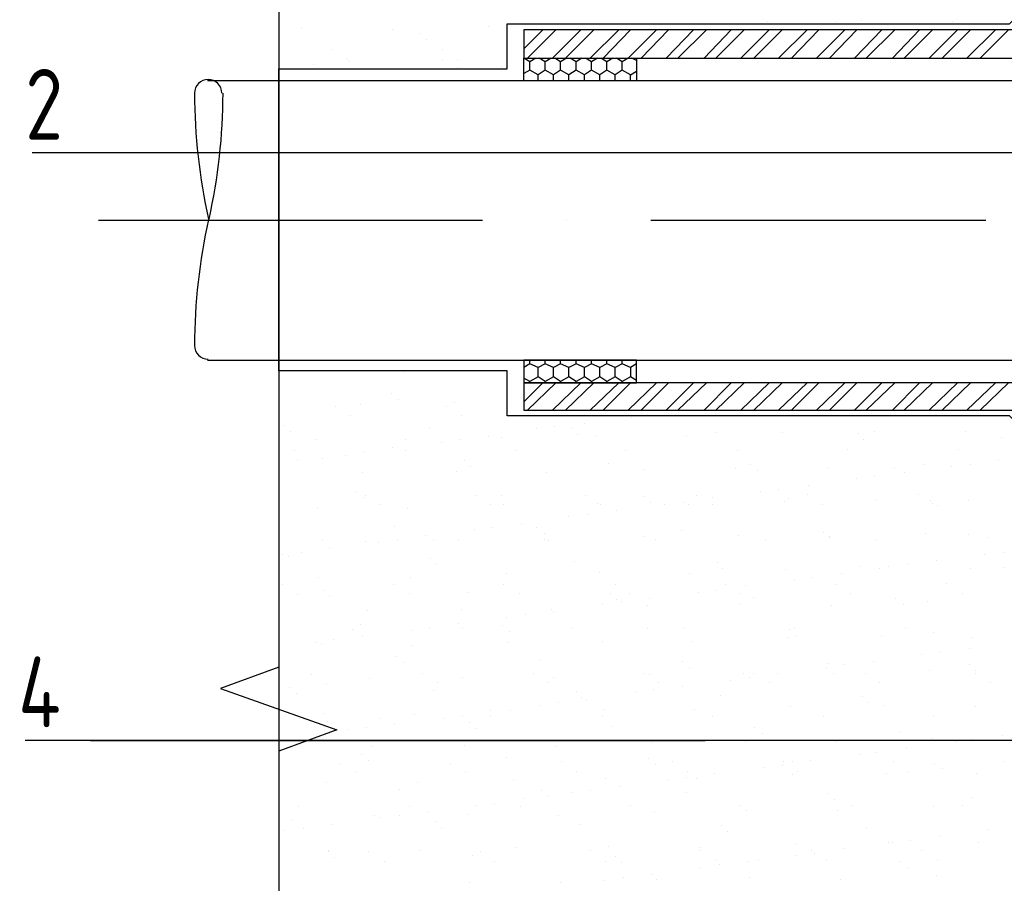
# Model space of a CAD drawing. Header units: millimetres. Extents: x 0 to 21000, y 0 to 29700.
# Tile 4 of 12: x 4102 to 7620, y 19239 to 22325. Entities that reach past the tile are written whole.
import ezdxf

# ---------------------------------------------------------------- set-up
doc = ezdxf.new("R2010")
doc.units = ezdxf.units.MM
doc.layers.add('Общий02', color=7, linetype='Continuous', lineweight=18)
doc.styles.add('ISOCPEUR', font='txt')

msp = doc.modelspace()

# ---------------------------------------------------------------- linework, layer by layer
at = {"layer": 'Общий02', "color": 7, "linetype": 'Continuous', "lineweight": -3, "transparency": 33554687}
for p, q in [((6775.8, 22318.7), (6775.8, 22318.7)), ((7017.1, 22318.7), (7017.1, 22318.7)), ((7110.3, 22323), (7110.3, 22323)), ((7436.2, 22318.7), (7436.2, 22318.7)), ((5108, 22293.3), (5108, 22293.3)), ((5433.9, 22289.1), (5433.9, 22289.1)), ((5535.5, 22276.4), (5535.5, 22276.4)), ((5776.8, 22301.8), (5776.8, 22301.8)), ((5556.7, 22255.2), (5556.7, 22255.2)), ((5218, 22217.1), (5218, 22217.1)), ((5611.7, 22217.1), (5611.7, 22217.1)), ((5150.3, 22166.3), (5150.3, 22166.3)), ((5273.1, 22183.3), (5273.1, 22183.3)), ((5281.5, 22174.8), (5281.5, 22174.8)), ((5611.7, 22179), (5611.7, 22179)), ((5666.8, 22183.3), (5666.8, 22183.3)), ((5666.8, 22153.6), (5666.8, 22153.6)), ((5823.4, 22157.9), (5823.4, 22157.9)), ((15762.9, 22107.1), (4773.6, 22107.1)), ((5755.7, 21607.6), (4384.1, 21607.6)), ((6056.2, 21607.6), (6056.2, 21607.6)), ((7554.7, 21607.6), (6356.8, 21607.6)), ((4773.6, 21108.1), (15762.9, 21108.1)), ((5150.3, 21070), (5150.3, 21070)), ((5476.3, 21065.7), (5476.3, 21065.7)), ((5429.7, 20989.5), (5429.7, 20989.5)), ((5230.7, 20943), (5230.7, 20943)), ((5319.6, 20951.4), (5319.6, 20951.4)), ((5455.1, 20968.4), (5455.1, 20968.4)), ((5628.7, 20943), (5628.7, 20943)), ((5654.1, 20955.7), (5654.1, 20955.7)), ((5285.8, 20909.1), (5285.8, 20909.1)), ((5679.5, 20909.1), (5679.5, 20909.1)), ((6289, 20904.9), (6289, 20904.9)), ((5048.7, 20875.2), (5048.7, 20875.2)), ((5565.2, 20866.8), (5565.2, 20866.8)), ((6013.9, 20871), (6013.9, 20871)), ((6119.7, 20883.7), (6119.7, 20883.7)), ((5069.9, 20854.1), (5069.9, 20854.1)), ((5776.8, 20837.1), (5776.8, 20837.1)), ((5823.4, 20832.9), (5823.4, 20832.9)), ((5950.4, 20862.5), (5950.4, 20862.5)), ((6073.1, 20862.5), (6073.1, 20862.5)), ((6094.3, 20841.4), (6094.3, 20841.4)), ((6157.8, 20837.1), (6157.8, 20837.1)), ((6483.8, 20837.1), (6483.8, 20837.1)), ((6589.6, 20849.8), (6589.6, 20849.8)), ((6826.6, 20849.8), (6826.6, 20849.8)), ((7097.6, 20845.6), (7097.6, 20845.6)), ((7156.8, 20854.1), (7156.8, 20854.1)), ((7482.8, 20854.1), (7482.8, 20854.1)), ((7609.8, 20832.9), (7609.8, 20832.9)), ((5158.8, 20824.4), (5158.8, 20824.4)), ((5433.9, 20794.8), (5433.9, 20794.8)), ((5480.5, 20824.4), (5480.5, 20824.4)), ((5607.5, 20816), (5607.5, 20816)), ((5675.2, 20824.4), (5675.2, 20824.4)), ((7118.7, 20824.4), (7118.7, 20824.4)), ((5082.6, 20786.3), (5082.6, 20786.3)), ((5264.6, 20769.4), (5264.6, 20769.4)), ((5332.3, 20782.1), (5332.3, 20782.1)), ((5480.5, 20786.3), (5480.5, 20786.3)), ((5874.2, 20786.3), (5874.2, 20786.3)), ((6267.9, 20786.3), (6267.9, 20786.3)), ((6665.8, 20786.3), (6665.8, 20786.3)), ((7059.5, 20790.6), (7059.5, 20790.6)), ((7457.4, 20790.6), (7457.4, 20790.6)), ((5095.3, 20748.2), (5095.3, 20748.2)), ((5184.2, 20756.7), (5184.2, 20756.7)), ((5692.2, 20748.2), (5692.2, 20748.2)), ((5713.3, 20727.1), (5713.3, 20727.1)), ((6204.4, 20739.8), (6204.4, 20739.8)), ((6712.3, 20735.5), (6712.3, 20735.5)), ((7330.4, 20735.5), (7330.4, 20735.5)), ((7432, 20727.1), (7432, 20727.1)), ((7499.7, 20735.5), (7499.7, 20735.5)), ((7601.3, 20752.5), (7601.3, 20752.5)), ((5328.1, 20705.9), (5328.1, 20705.9)), ((5662.5, 20710.1), (5662.5, 20710.1)), ((5984.2, 20705.9), (5984.2, 20705.9)), ((6331.4, 20718.6), (6331.4, 20718.6)), ((6661.6, 20722.8), (6661.6, 20722.8)), ((6737.8, 20714.4), (6737.8, 20714.4)), ((6987.5, 20722.8), (6987.5, 20722.8)), ((7156.8, 20693.2), (7156.8, 20693.2)), ((7228.8, 20722.8), (7228.8, 20722.8)), ((7262.7, 20705.9), (7262.7, 20705.9)), ((6919.8, 20659.3), (6919.8, 20659.3)), ((7093.3, 20684.7), (7093.3, 20684.7)), ((5306.9, 20638.2), (5306.9, 20638.2)), ((5336.6, 20625.5), (5336.6, 20625.5)), ((5730.2, 20625.5), (5730.2, 20625.5)), ((5823.4, 20625.5), (5823.4, 20625.5)), ((6123.9, 20625.5), (6123.9, 20625.5)), ((6331.4, 20621.2), (6331.4, 20621.2)), ((6521.9, 20625.5), (6521.9, 20625.5)), ((6750.5, 20638.2), (6750.5, 20638.2)), ((6813.9, 20646.6), (6813.9, 20646.6)), ((6915.5, 20629.7), (6915.5, 20629.7)), ((7313.5, 20629.7), (7313.5, 20629.7)), ((5332.3, 20617), (5332.3, 20617)), ((5387.4, 20591.6), (5387.4, 20591.6)), ((5785.3, 20591.6), (5785.3, 20591.6)), ((5831.8, 20591.6), (5831.8, 20591.6)), ((6166.3, 20595.8), (6166.3, 20595.8)), ((6179, 20591.6), (6179, 20591.6)), ((6356.8, 20600.1), (6356.8, 20600.1)), ((6407.6, 20591.6), (6407.6, 20591.6)), ((6475.3, 20600.1), (6475.3, 20600.1)), ((6492.2, 20591.6), (6492.2, 20591.6)), ((6576.9, 20617), (6576.9, 20617)), ((6576.9, 20591.6), (6576.9, 20591.6)), ((6835.1, 20604.3), (6835.1, 20604.3)), ((6847.8, 20612.8), (6847.8, 20612.8)), ((6970.6, 20591.6), (6970.6, 20591.6)), ((7165.3, 20608.5), (7165.3, 20608.5)), ((7355.8, 20608.5), (7355.8, 20608.5)), ((7364.3, 20595.8), (7364.3, 20595.8)), ((7381.2, 20587.4), (7381.2, 20587.4)), ((7491.3, 20608.5), (7491.3, 20608.5)), ((5167.2, 20578.9), (5167.2, 20578.9)), ((5489, 20578.9), (5489, 20578.9)), ((6064.7, 20549.3), (6064.7, 20549.3)), ((6132.4, 20557.7), (6132.4, 20557.7)), ((6234, 20570.4), (6234, 20570.4)), ((5442.4, 20515.4), (5442.4, 20515.4)), ((5895.3, 20523.9), (5895.3, 20523.9)), ((5552.5, 20481.5), (5552.5, 20481.5)), ((5726, 20502.7), (5726, 20502.7)), ((5789.5, 20511.2), (5789.5, 20511.2)), ((5950.4, 20511.2), (5950.4, 20511.2)), ((5975.8, 20490), (5975.8, 20490)), ((6335.6, 20477.3), (6335.6, 20477.3)), ((6466.8, 20498.5), (6466.8, 20498.5)), ((6670, 20481.5), (6670, 20481.5)), ((6974.8, 20494.2), (6974.8, 20494.2)), ((6996, 20477.3), (6996, 20477.3)), ((7338.9, 20490), (7338.9, 20490)), ((7491.3, 20485.8), (7491.3, 20485.8)), ((5184.2, 20468.8), (5184.2, 20468.8)), ((5336.6, 20460.4), (5336.6, 20460.4)), ((5383.1, 20456.1), (5383.1, 20456.1)), ((5450.9, 20468.8), (5450.9, 20468.8)), ((5582.1, 20468.8), (5582.1, 20468.8)), ((5671, 20464.6), (5671, 20464.6)), ((5975.8, 20468.8), (5975.8, 20468.8)), ((5992.7, 20464.6), (5992.7, 20464.6)), ((6373.7, 20468.8), (6373.7, 20468.8)), ((6767.4, 20468.8), (6767.4, 20468.8)), ((6996, 20473.1), (6996, 20473.1)), ((7161.1, 20468.8), (7161.1, 20468.8)), ((7559, 20473.1), (7559, 20473.1)), ((5040.2, 20413.8), (5040.2, 20413.8)), ((5108, 20422.3), (5108, 20422.3)), ((5209.6, 20435), (5209.6, 20435)), ((7550.5, 20413.8), (7550.5, 20413.8)), ((7618.2, 20422.3), (7618.2, 20422.3)), ((5061.4, 20405.3), (5061.4, 20405.3)), ((5569.4, 20401.1), (5569.4, 20401.1)), ((5590.6, 20379.9), (5590.6, 20379.9)), ((6085.8, 20388.4), (6085.8, 20388.4)), ((6593.8, 20384.2), (6593.8, 20384.2)), ((7106, 20371.5), (7106, 20371.5)), ((7207.6, 20371.5), (7207.6, 20371.5)), ((7275.4, 20379.9), (7275.4, 20379.9)), ((7377, 20392.6), (7377, 20392.6)), ((5840.3, 20346.1), (5840.3, 20346.1)), ((6174.7, 20350.3), (6174.7, 20350.3)), ((6496.5, 20346.1), (6496.5, 20346.1)), ((6615, 20363), (6615, 20363)), ((6839.3, 20358.8), (6839.3, 20358.8)), ((7038.3, 20346.1), (7038.3, 20346.1)), ((7173.8, 20363), (7173.8, 20363)), ((7499.7, 20363), (7499.7, 20363)), ((7618.2, 20367.2), (7618.2, 20367.2)), ((5040.2, 20308), (5040.2, 20308)), ((5171.5, 20333.4), (5171.5, 20333.4)), ((5438.2, 20308), (5438.2, 20308)), ((5497.4, 20333.4), (5497.4, 20333.4)), ((5831.8, 20308), (5831.8, 20308)), ((6229.8, 20308), (6229.8, 20308)), ((6623.4, 20308), (6623.4, 20308)), ((6695.4, 20303.7), (6695.4, 20303.7)), ((6869, 20324.9), (6869, 20324.9)), ((6932.5, 20333.4), (6932.5, 20333.4)), ((7021.4, 20308), (7021.4, 20308)), ((7415.1, 20312.2), (7415.1, 20312.2)), ((5095.3, 20269.9), (5095.3, 20269.9)), ((5188.4, 20286.8), (5188.4, 20286.8)), ((5493.2, 20274.1), (5493.2, 20274.1)), ((5700.6, 20278.4), (5700.6, 20278.4)), ((5886.9, 20274.1), (5886.9, 20274.1)), ((6212.8, 20274.1), (6212.8, 20274.1)), ((6280.6, 20274.1), (6280.6, 20274.1)), ((6526.1, 20278.4), (6526.1, 20278.4)), ((6589.6, 20286.8), (6589.6, 20286.8)), ((6678.5, 20274.1), (6678.5, 20274.1)), ((7072.2, 20274.1), (7072.2, 20274.1)), ((7470.1, 20274.1), (7470.1, 20274.1)), ((5209.6, 20265.6), (5209.6, 20265.6)), ((6183.2, 20236), (6183.2, 20236)), ((6234, 20253), (6234, 20253)), ((6250.9, 20244.5), (6250.9, 20244.5)), ((6344.1, 20231.8), (6344.1, 20231.8)), ((6352.5, 20257.2), (6352.5, 20257.2)), ((6678.5, 20236), (6678.5, 20236)), ((6725, 20261.4), (6725, 20261.4)), ((7004.4, 20231.8), (7004.4, 20231.8)), ((7233, 20257.2), (7233, 20257.2)), ((7258.4, 20236), (7258.4, 20236)), ((7347.3, 20244.5), (7347.3, 20244.5)), ((5345, 20214.8), (5345, 20214.8)), ((5679.5, 20219.1), (5679.5, 20219.1)), ((5908, 20197.9), (5908, 20197.9)), ((6001.2, 20219.1), (6001.2, 20219.1)), ((6009.6, 20210.6), (6009.6, 20210.6)), ((5319.6, 20164.1), (5319.6, 20164.1)), ((5671, 20168.3), (5671, 20168.3)), ((5840.3, 20189.5), (5840.3, 20189.5)), ((5290, 20147.1), (5290, 20147.1)), ((5501.7, 20142.9), (5501.7, 20142.9)), ((5565.2, 20151.4), (5565.2, 20151.4)), ((5683.7, 20151.4), (5683.7, 20151.4)), ((5827.6, 20159.8), (5827.6, 20159.8)), ((5853, 20138.7), (5853, 20138.7)), ((6077.4, 20151.4), (6077.4, 20151.4)), ((6344.1, 20151.4), (6344.1, 20151.4)), ((6475.3, 20151.4), (6475.3, 20151.4)), ((6852, 20147.1), (6852, 20147.1)), ((6869, 20151.4), (6869, 20151.4)), ((6877.4, 20126), (6877.4, 20126)), ((7266.9, 20151.4), (7266.9, 20151.4)), ((7368.5, 20134.4), (7368.5, 20134.4)), ((5158.8, 20100.6), (5158.8, 20100.6)), ((5179.9, 20092.1), (5179.9, 20092.1)), ((5222.3, 20109), (5222.3, 20109)), ((5328.1, 20121.7), (5328.1, 20121.7)), ((5848.8, 20100.6), (5848.8, 20100.6)), ((6183.2, 20104.8), (6183.2, 20104.8)), ((6504.9, 20104.8), (6504.9, 20104.8)), ((6847.8, 20117.5), (6847.8, 20117.5)), ((7182.2, 20121.7), (7182.2, 20121.7)), ((7508.2, 20117.5), (7508.2, 20117.5)), ((5505.9, 20087.9), (5505.9, 20087.9)), ((7326.2, 20058.2), (7326.2, 20058.2)), ((7393.9, 20066.7), (7393.9, 20066.7)), ((7495.5, 20079.4), (7495.5, 20079.4)), ((5446.6, 20049.8), (5446.6, 20049.8)), ((5472, 20028.6), (5472, 20028.6)), ((5963.1, 20037.1), (5963.1, 20037.1)), ((6471.1, 20032.8), (6471.1, 20032.8)), ((6987.5, 20024.4), (6987.5, 20024.4)), ((7051, 20020.1), (7051, 20020.1)), ((7152.6, 20032.8), (7152.6, 20032.8)), ((7495.5, 20020.1), (7495.5, 20020.1)), ((5146.1, 19986.3), (5146.1, 19986.3)), ((5539.8, 19990.5), (5539.8, 19990.5)), ((5937.7, 19990.5), (5937.7, 19990.5)), ((6331.4, 19990.5), (6331.4, 19990.5)), ((6352.5, 19986.3), (6352.5, 19986.3)), ((6496.5, 20011.7), (6496.5, 20011.7)), ((6686.9, 19990.5), (6686.9, 19990.5)), ((6725, 19990.5), (6725, 19990.5)), ((6809.7, 19990.5), (6809.7, 19990.5)), ((6983.3, 20011.7), (6983.3, 20011.7)), ((7008.7, 19990.5), (7008.7, 19990.5)), ((7123, 19990.5), (7123, 19990.5)), ((7351.6, 19999), (7351.6, 19999)), ((7516.6, 19999), (7516.6, 19999)), ((7516.6, 19990.5), (7516.6, 19990.5)), ((5196.9, 19952.4), (5196.9, 19952.4)), ((5353.5, 19969.3), (5353.5, 19969.3)), ((5594.8, 19956.6), (5594.8, 19956.6)), ((5683.7, 19973.6), (5683.7, 19973.6)), ((5988.5, 19956.6), (5988.5, 19956.6)), ((6009.6, 19973.6), (6009.6, 19973.6)), ((6386.4, 19956.6), (6386.4, 19956.6)), ((6640.4, 19965.1), (6640.4, 19965.1)), ((6708.1, 19973.6), (6708.1, 19973.6)), ((6780.1, 19956.6), (6780.1, 19956.6)), ((7173.8, 19956.6), (7173.8, 19956.6)), ((7571.7, 19956.6), (7571.7, 19956.6)), ((5065.6, 19939.7), (5065.6, 19939.7)), ((5091, 19918.5), (5091, 19918.5)), ((5582.1, 19927), (5582.1, 19927)), ((6090.1, 19922.8), (6090.1, 19922.8)), ((6301.7, 19922.8), (6301.7, 19922.8)), ((6365.2, 19931.2), (6365.2, 19931.2)), ((6471.1, 19943.9), (6471.1, 19943.9)), ((6026.6, 19884.7), (6026.6, 19884.7)), ((6111.2, 19901.6), (6111.2, 19901.6)), ((6128.2, 19897.4), (6128.2, 19897.4)), ((6606.5, 19910.1), (6606.5, 19910.1)), ((7114.5, 19905.8), (7114.5, 19905.8)), ((7135.7, 19884.7), (7135.7, 19884.7)), ((5188.4, 19846.6), (5188.4, 19846.6)), ((5785.3, 19855), (5785.3, 19855)), ((5857.2, 19855), (5857.2, 19855)), ((5958.8, 19876.2), (5958.8, 19876.2)), ((6191.7, 19859.3), (6191.7, 19859.3)), ((6513.4, 19859.3), (6513.4, 19859.3)), ((6856.3, 19872), (6856.3, 19872)), ((7190.7, 19876.2), (7190.7, 19876.2)), ((7516.6, 19872), (7516.6, 19872)), ((5201.1, 19816.9), (5201.1, 19816.9)), ((5391.6, 19829.6), (5391.6, 19829.6)), ((5442.4, 19808.5), (5442.4, 19808.5)), ((5514.4, 19842.3), (5514.4, 19842.3)), ((5616, 19829.6), (5616, 19829.6)), ((5683.7, 19838.1), (5683.7, 19838.1)), ((5709.1, 19812.7), (5709.1, 19812.7)), ((5785.3, 19833.9), (5785.3, 19833.9)), ((6183.2, 19833.9), (6183.2, 19833.9)), ((6576.9, 19833.9), (6576.9, 19833.9)), ((6974.8, 19833.9), (6974.8, 19833.9)), ((7368.5, 19833.9), (7368.5, 19833.9)), ((5273.1, 19787.3), (5273.1, 19787.3)), ((5340.8, 19795.8), (5340.8, 19795.8)), ((5730.2, 19791.5), (5730.2, 19791.5)), ((6221.3, 19800), (6221.3, 19800)), ((6729.3, 19795.8), (6729.3, 19795.8)), ((6754.7, 19774.6), (6754.7, 19774.6)), ((7245.7, 19783.1), (7245.7, 19783.1)), ((6361, 19740.7), (6361, 19740.7)), ((6695.4, 19745), (6695.4, 19745)), ((7017.1, 19745), (7017.1, 19745)), ((7360, 19757.7), (7360, 19757.7)), ((7444.7, 19745), (7444.7, 19745)), ((7508.2, 19753.4), (7508.2, 19753.4)), ((7614, 19766.1), (7614, 19766.1)), ((5362, 19728), (5362, 19728)), ((5692.2, 19732.3), (5692.2, 19732.3)), ((6018.1, 19728), (6018.1, 19728)), ((7165.3, 19706.9), (7165.3, 19706.9)), ((7271.1, 19719.6), (7271.1, 19719.6)), ((5247.7, 19668.8), (5247.7, 19668.8)), ((5323.9, 19698.4), (5323.9, 19698.4)), ((5349.3, 19677.2), (5349.3, 19677.2)), ((5641.4, 19668.8), (5641.4, 19668.8)), ((5840.3, 19689.9), (5840.3, 19689.9)), ((6039.3, 19673), (6039.3, 19673)), ((6348.3, 19685.7), (6348.3, 19685.7)), ((6433, 19673), (6433, 19673)), ((6830.9, 19673), (6830.9, 19673)), ((6864.7, 19673), (6864.7, 19673)), ((6928.2, 19677.2), (6928.2, 19677.2)), ((7101.8, 19698.4), (7101.8, 19698.4)), ((7224.6, 19673), (7224.6, 19673)), ((7372.7, 19668.8), (7372.7, 19668.8)), ((7618.2, 19673), (7618.2, 19673)), ((5302.7, 19634.9), (5302.7, 19634.9)), ((5696.4, 19634.9), (5696.4, 19634.9)), ((6090.1, 19639.1), (6090.1, 19639.1)), ((6373.7, 19664.5), (6373.7, 19664.5)), ((6488, 19639.1), (6488, 19639.1)), ((6758.9, 19651.8), (6758.9, 19651.8)), ((6826.6, 19660.3), (6826.6, 19660.3)), ((6881.7, 19639.1), (6881.7, 19639.1)), ((7279.6, 19639.1), (7279.6, 19639.1)), ((7398.1, 19647.6), (7398.1, 19647.6)), ((5196.9, 19601), (5196.9, 19601)), ((5522.8, 19601), (5522.8, 19601)), ((5865.7, 19609.5), (5865.7, 19609.5)), ((6195.9, 19613.7), (6195.9, 19613.7)), ((6416, 19609.5), (6416, 19609.5)), ((6483.8, 19618), (6483.8, 19618)), ((6521.9, 19613.7), (6521.9, 19613.7)), ((6585.4, 19630.7), (6585.4, 19630.7)), ((6864.7, 19626.4), (6864.7, 19626.4)), ((7199.2, 19630.7), (7199.2, 19630.7)), ((7520.9, 19630.7), (7520.9, 19630.7)), ((5459.3, 19575.6), (5459.3, 19575.6)), ((5967.3, 19571.4), (5967.3, 19571.4)), ((6077.4, 19562.9), (6077.4, 19562.9)), ((6140.9, 19571.4), (6140.9, 19571.4)), ((6246.7, 19584.1), (6246.7, 19584.1)), ((6483.8, 19562.9), (6483.8, 19562.9)), ((5903.8, 19541.8), (5903.8, 19541.8)), ((5992.7, 19550.2), (5992.7, 19550.2)), ((6991.7, 19558.7), (6991.7, 19558.7)), ((7012.9, 19537.5), (7012.9, 19537.5)), ((7508.2, 19546), (7508.2, 19546)), ((5099.5, 19512.1), (5099.5, 19512.1)), ((5493.2, 19512.1), (5493.2, 19512.1)), ((5560.9, 19495.2), (5560.9, 19495.2)), ((5734.5, 19516.4), (5734.5, 19516.4)), ((5798, 19524.8), (5798, 19524.8)), ((5891.1, 19512.1), (5891.1, 19512.1)), ((6284.8, 19516.4), (6284.8, 19516.4)), ((6369.5, 19495.2), (6369.5, 19495.2)), ((6678.5, 19516.4), (6678.5, 19516.4)), ((6699.6, 19499.5), (6699.6, 19499.5)), ((7025.6, 19499.5), (7025.6, 19499.5)), ((7076.4, 19516.4), (7076.4, 19516.4)), ((7368.5, 19512.1), (7368.5, 19512.1)), ((7470.1, 19516.4), (7470.1, 19516.4)), ((5078.3, 19465.6), (5078.3, 19465.6)), ((5370.4, 19482.5), (5370.4, 19482.5)), ((5391.6, 19474), (5391.6, 19474)), ((5459.3, 19482.5), (5459.3, 19482.5)), ((5586.3, 19461.3), (5586.3, 19461.3)), ((5700.6, 19486.7), (5700.6, 19486.7)), ((6026.6, 19482.5), (6026.6, 19482.5)), ((5048.7, 19427.5), (5048.7, 19427.5)), ((5116.4, 19435.9), (5116.4, 19435.9)), ((5218, 19448.6), (5218, 19448.6)), ((5607.5, 19440.2), (5607.5, 19440.2)), ((6102.8, 19448.6), (6102.8, 19448.6)), ((6610.7, 19444.4), (6610.7, 19444.4)), ((6631.9, 19423.3), (6631.9, 19423.3)), ((7127.2, 19435.9), (7127.2, 19435.9)), ((7559, 19431.7), (7559, 19431.7)), ((7283.8, 19393.6), (7283.8, 19393.6)), ((7389.7, 19406.3), (7389.7, 19406.3)), ((5205.3, 19355.5), (5205.3, 19355.5)), ((5205.3, 19351.3), (5205.3, 19351.3)), ((5349.3, 19351.3), (5349.3, 19351.3)), ((5531.3, 19355.5), (5531.3, 19355.5)), ((5747.2, 19351.3), (5747.2, 19351.3)), ((5874.2, 19368.2), (5874.2, 19368.2)), ((6140.9, 19355.5), (6140.9, 19355.5)), ((6204.4, 19372.4), (6204.4, 19372.4)), ((6530.3, 19368.2), (6530.3, 19368.2)), ((6534.6, 19355.5), (6534.6, 19355.5)), ((6873.2, 19380.9), (6873.2, 19380.9)), ((6932.5, 19355.5), (6932.5, 19355.5)), ((7046.8, 19364), (7046.8, 19364)), ((7207.6, 19385.2), (7207.6, 19385.2)), ((7220.3, 19385.2), (7220.3, 19385.2)), ((7326.2, 19355.5), (7326.2, 19355.5)), ((7529.3, 19385.2), (7529.3, 19385.2)), ((5226.5, 19330.1), (5226.5, 19330.1)), ((5404.3, 19317.4), (5404.3, 19317.4)), ((5721.8, 19338.6), (5721.8, 19338.6)), ((5798, 19317.4), (5798, 19317.4)), ((6195.9, 19317.4), (6195.9, 19317.4)), ((6229.8, 19334.4), (6229.8, 19334.4)), ((6589.6, 19321.7), (6589.6, 19321.7)), ((6703.9, 19317.4), (6703.9, 19317.4)), ((6742, 19321.7), (6742, 19321.7)), ((6877.4, 19338.6), (6877.4, 19338.6)), ((6940.9, 19347), (6940.9, 19347)), ((6983.3, 19321.7), (6983.3, 19321.7)), ((7250, 19317.4), (7250, 19317.4)), ((7381.2, 19321.7), (7381.2, 19321.7)), ((6250.9, 19313.2), (6250.9, 19313.2)), ((6534.6, 19296.3), (6534.6, 19296.3)), ((6602.3, 19304.7), (6602.3, 19304.7)), ((7275.4, 19296.3), (7275.4, 19296.3)), ((6191.7, 19249.7), (6191.7, 19249.7)), ((6259.4, 19258.2), (6259.4, 19258.2)), ((6361, 19270.8), (6361, 19270.8)), ((6377.9, 19253.9), (6377.9, 19253.9)), ((6708.1, 19258.2), (6708.1, 19258.2)), ((7034.1, 19253.9), (7034.1, 19253.9)), ((7377, 19266.6), (7377, 19266.6)), ((5709.1, 19241.2), (5709.1, 19241.2)), ((6035, 19241.2), (6035, 19241.2))]:
    msp.add_line(p, q, dxfattribs=at)
at = {"layer": 'Общий02', "color": 5, "linetype": 'Continuous', "lineweight": -3, "true_color": 0x1c1cff, "transparency": 33554687}
for p, q in [((5903.8, 22221.4), (5971.5, 22289.1)), ((5916.5, 22187.5), (6018.1, 22289.1)), ((6005.4, 22187.5), (6107, 22289.1)), ((6052, 22187.5), (6153.6, 22289.1)), ((6140.9, 22187.5), (6242.5, 22289.1)), ((6187.4, 22187.5), (6284.8, 22289.1)), ((6276.3, 22187.5), (6377.9, 22289.1)), ((6322.9, 22187.5), (6420.3, 22289.1)), ((6411.8, 22187.5), (6509.2, 22289.1)), ((6454.1, 22187.5), (6555.7, 22289.1)), ((6547.3, 22187.5), (6644.6, 22289.1)), ((6589.6, 22187.5), (6691.2, 22289.1)), ((6678.5, 22187.5), (6780.1, 22289.1)), ((6725, 22187.5), (6826.6, 22289.1)), ((6813.9, 22187.5), (6915.5, 22289.1)), ((6860.5, 22187.5), (6957.9, 22289.1)), ((6949.4, 22187.5), (7051, 22289.1)), ((6996, 22187.5), (7093.3, 22289.1)), ((7084.9, 22187.5), (7182.2, 22289.1)), ((7127.2, 22187.5), (7228.8, 22289.1)), ((7220.3, 22187.5), (7317.7, 22289.1)), ((7262.7, 22187.5), (7364.3, 22289.1)), ((7351.6, 22187.5), (7453.1, 22289.1)), ((7398.1, 22187.5), (7499.7, 22289.1)), ((7487, 22187.5), (7588.6, 22289.1)), ((7533.6, 22187.5), (7635.2, 22289.1)), ((5903.8, 20959.9), (5971.5, 21027.6)), ((5916.5, 20930.3), (6018.1, 21027.6)), ((6005.4, 20930.3), (6107, 21027.6)), ((6052, 20930.3), (6153.6, 21027.6)), ((6140.9, 20930.3), (6242.5, 21027.6)), ((6187.4, 20930.3), (6284.8, 21027.6)), ((6276.3, 20930.3), (6377.9, 21027.6)), ((6322.9, 20930.3), (6420.3, 21027.6)), ((6411.8, 20930.3), (6509.2, 21027.6)), ((6454.1, 20930.3), (6555.7, 21027.6)), ((6547.3, 20930.3), (6644.6, 21027.6)), ((6589.6, 20930.3), (6691.2, 21027.6)), ((6678.5, 20930.3), (6780.1, 21027.6)), ((6725, 20930.3), (6826.6, 21027.6)), ((6813.9, 20930.3), (6915.5, 21027.6)), ((6860.5, 20930.3), (6957.9, 21027.6)), ((6949.4, 20930.3), (7051, 21027.6)), ((6996, 20930.3), (7093.3, 21027.6)), ((7084.9, 20930.3), (7182.2, 21027.6)), ((7127.2, 20930.3), (7228.8, 21027.6)), ((7220.3, 20930.3), (7317.7, 21027.6)), ((7262.7, 20930.3), (7364.3, 21027.6)), ((7351.6, 20930.3), (7453.1, 21027.6)), ((7398.1, 20930.3), (7499.7, 21027.6)), ((7487, 20930.3), (7588.6, 21027.6)), ((7533.6, 20930.3), (7635.2, 21027.6))]:
    msp.add_line(p, q, dxfattribs=at)
at = {"layer": 'Общий02', "color": 30, "linetype": 'Continuous', "lineweight": -3, "true_color": 0xf0911e, "transparency": 33554687}
for p, q in [((5925, 22174.8), (5903.8, 22187.5)), ((5946.1, 22187.5), (5925, 22174.8)), ((5925, 22145.2), (5925, 22174.8)), ((5980, 22174.8), (5958.8, 22187.5)), ((6001.2, 22187.5), (5980, 22174.8)), ((5980, 22145.2), (5980, 22174.8)), ((6035, 22174.8), (6013.9, 22187.5)), ((6056.2, 22187.5), (6035, 22174.8)), ((6035, 22145.2), (6035, 22174.8)), ((6090.1, 22174.8), (6068.9, 22187.5)), ((6111.2, 22187.5), (6090.1, 22174.8)), ((6090.1, 22145.2), (6090.1, 22174.8)), ((6145.1, 22174.8), (6123.9, 22187.5)), ((6166.3, 22187.5), (6145.1, 22174.8)), ((6145.1, 22145.2), (6145.1, 22174.8)), ((6200.1, 22174.8), (6179, 22187.5)), ((6221.3, 22187.5), (6200.1, 22174.8)), ((6200.1, 22145.2), (6200.1, 22174.8)), ((6255.2, 22174.8), (6234, 22187.5)), ((6276.3, 22187.5), (6255.2, 22174.8)), ((6255.2, 22145.2), (6255.2, 22174.8)), ((6306, 22179), (6289, 22187.5)), ((5925, 22145.2), (5903.8, 22132.5)), ((5954.6, 22128.2), (5925, 22145.2)), ((5980, 22145.2), (5954.6, 22128.2)), ((6009.6, 22128.2), (5980, 22145.2)), ((6035, 22145.2), (6009.6, 22128.2)), ((6064.7, 22128.2), (6035, 22145.2)), ((6090.1, 22145.2), (6064.7, 22128.2)), ((6119.7, 22128.2), (6090.1, 22145.2)), ((6145.1, 22145.2), (6119.7, 22128.2)), ((6174.7, 22128.2), (6145.1, 22145.2)), ((6200.1, 22145.2), (6174.7, 22128.2)), ((6229.8, 22128.2), (6200.1, 22145.2)), ((6255.2, 22145.2), (6229.8, 22128.2)), ((6284.8, 22128.2), (6255.2, 22145.2)), ((5954.6, 22107.1), (5954.6, 22128.2)), ((6009.6, 22107.1), (6009.6, 22128.2)), ((6064.7, 22107.1), (6064.7, 22128.2)), ((6119.7, 22107.1), (6119.7, 22128.2)), ((6174.7, 22107.1), (6174.7, 22128.2)), ((6229.8, 22107.1), (6229.8, 22128.2)), ((5925, 21095.3), (5903.8, 21082.7)), ((5925, 21095.3), (5925, 21108.1)), ((5954.6, 21082.7), (5925, 21095.3)), ((5980, 21095.3), (5954.6, 21082.7)), ((5954.6, 21048.8), (5954.6, 21082.7)), ((5980, 21095.3), (5980, 21108.1)), ((6009.6, 21082.7), (5980, 21095.3)), ((6035, 21095.3), (6009.6, 21082.7)), ((6009.6, 21048.8), (6009.6, 21082.7)), ((6035, 21095.3), (6035, 21108.1)), ((6064.7, 21082.7), (6035, 21095.3)), ((6090.1, 21095.3), (6064.7, 21082.7)), ((6064.7, 21048.8), (6064.7, 21082.7)), ((6090.1, 21095.3), (6090.1, 21108.1)), ((6119.7, 21082.7), (6090.1, 21095.3)), ((6145.1, 21095.3), (6119.7, 21082.7)), ((6119.7, 21048.8), (6119.7, 21082.7)), ((6145.1, 21095.3), (6145.1, 21108.1)), ((6174.7, 21082.7), (6145.1, 21095.3)), ((6200.1, 21095.3), (6174.7, 21082.7)), ((6174.7, 21048.8), (6174.7, 21082.7)), ((6200.1, 21095.3), (6200.1, 21108.1)), ((6229.8, 21082.7), (6200.1, 21095.3)), ((6255.2, 21095.3), (6229.8, 21082.7)), ((6229.8, 21048.8), (6229.8, 21082.7)), ((6255.2, 21095.3), (6255.2, 21108.1)), ((6284.8, 21082.7), (6255.2, 21095.3)), ((5925, 21031.9), (5903.8, 21044.6)), ((5954.6, 21048.8), (5925, 21031.9)), ((5980, 21031.9), (5954.6, 21048.8)), ((6009.6, 21048.8), (5980, 21031.9)), ((6035, 21031.9), (6009.6, 21048.8)), ((6064.7, 21048.8), (6035, 21031.9)), ((6090.1, 21031.9), (6064.7, 21048.8)), ((6119.7, 21048.8), (6090.1, 21031.9)), ((6145.1, 21031.9), (6119.7, 21048.8)), ((6174.7, 21048.8), (6145.1, 21031.9)), ((6200.1, 21031.9), (6174.7, 21048.8)), ((6229.8, 21048.8), (6200.1, 21031.9)), ((6255.2, 21031.9), (6229.8, 21048.8)), ((6306, 21036.1), (6284.8, 21048.8)), ((5925, 21027.6), (5925, 21031.9)), ((5980, 21027.6), (5980, 21031.9)), ((6035, 21027.6), (6035, 21031.9)), ((6090.1, 21027.6), (6090.1, 21031.9)), ((6145.1, 21027.6), (6145.1, 21031.9)), ((6200.1, 21027.6), (6200.1, 21031.9)), ((6255.2, 21027.6), (6255.2, 21031.9))]:
    msp.add_line(p, q, dxfattribs=at)
at = {"layer": 'Общий02', "color": 172, "linetype": 'Continuous', "lineweight": -3, "true_color": 0x0000b3, "transparency": 33554687}
msp.add_line((4354.5, 19749.2), (6551.5, 19749.2), dxfattribs=at)
at = {"layer": 'Общий02', "color": 7, "linetype": 'Continuous', "lineweight": -3, "transparency": 33554687}
for points in [[(5027.5, 27051.4), (5027.5, 23508.3), (4820.1, 23432.1), (5235, 23279.7), (5027.5, 23207.7), (5027.5, 20011.7), (4820.1, 19935.5), (5235, 19787.3), (5027.5, 19711.1), (5027.5, 16163.7)], [(9798.3, 16366.9), (9798.3, 20663.6), (7884.9, 20663.6), (7639.4, 20909.1), (5844.5, 20909.1), (5844.5, 21070), (5027.5, 21070), (5027.5, 22149.4), (5844.5, 22149.4), (5844.5, 22310.3), (7639.4, 22310.3), (7884.9, 22551.6), (9798.3, 22551.6), (9798.3, 26852.5), (5027.5, 26852.5), (5027.5, 16366.9), (9798.3, 16366.9)], [(4824.4, 22062.6), (4823.4, 22072.4), (4820.5, 22081.6), (4816, 22089.8), (4810.1, 22097.1), (4802.9, 22103), (4794.6, 22107.5), (4785.5, 22110.3), (4775.7, 22111.3), (4765.9, 22110.3), (4756.7, 22107.5), (4748.4, 22103), (4741.2, 22097.1), (4735.3, 22089.8), (4730.8, 22081.6), (4728, 22072.4), (4727, 22062.6)], [(4775.7, 22111.3), (4765.9, 22110.3), (4756.7, 22107.5), (4748.4, 22103), (4741.2, 22097.1), (4735.3, 22089.8), (4730.8, 22081.6), (4728, 22072.4), (4727, 22062.6)], [(9006.7, 20837.1), (9006.7, 21848.9), (4354.5, 21848.9), (4274, 21848.9), (4147, 21848.9)], [(4727, 21161), (4728, 21151.2), (4730.8, 21142), (4735.3, 21133.7), (4741.2, 21126.5), (4748.4, 21120.6), (4756.7, 21116.1), (4765.9, 21113.3), (4775.7, 21112.3)], [(9976.1, 20773.6), (9976.1, 19749.2), (4354.5, 19749.2), (4274, 19749.2), (4121.6, 19749.2)], [(8143.2, 20748.2), (8143.2, 19749.2), (4354.5, 19749.2)]]:
    msp.add_lwpolyline(points, dxfattribs=at)
at = {"layer": 'Общий02', "color": 5, "linetype": 'Continuous', "lineweight": -3, "true_color": 0x1c1cff, "transparency": 33554687}
for points in [[(5903.8, 22187.5), (14408.3, 22187.5), (14408.3, 22289.1), (5903.8, 22289.1), (5903.8, 22187.5)], [(5903.8, 20930.3), (14408.3, 20930.3), (14408.3, 21027.6), (5903.8, 21027.6), (5903.8, 20930.3)]]:
    msp.add_lwpolyline(points, dxfattribs=at)
at = {"layer": 'Общий02', "color": 30, "linetype": 'Continuous', "lineweight": -3, "true_color": 0xf0911e, "transparency": 33554687}
for points in [[(6306, 22107.1), (5903.8, 22107.1), (5903.8, 22187.5), (6306, 22187.5), (6306, 22107.1)], [(6284.8, 22107.1), (6284.8, 22128.2), (6306, 22140.9)], [(6306, 21108.1), (5903.8, 21108.1), (5903.8, 21027.6), (6306, 21027.6), (6306, 21108.1)], [(6306, 21095.3), (6284.8, 21082.7), (6284.8, 21048.8), (6255.2, 21031.9)]]:
    msp.add_lwpolyline(points, dxfattribs=at)
at = {"layer": 'Общий02', "color": 7, "linetype": 'Continuous', "lineweight": -3, "transparency": 33554687}
for centre, start, end in [((6777.9, 22062.6), 180.0108, 192.6677), ((6777.9, 22062.6), 180.0108, 192.6677), ((2777.6, 22062.6), 347.3326, 359.9895), ((6777.9, 21161), 167.3326, 179.9895)]:
    msp.add_arc(centre, 2050.9, start, end, dxfattribs=at)

# ---------------------------------------------------------------- texts
at = {"layer": 'Общий02', "color": 7, "linetype": 'Continuous', "lineweight": 25, "transparency": 33554687, "char_height": 252.86, "attachment_point": 7, "style": 'ISOCPEUR'}
for s, insert, width in [('\\W0.78;2', (4121.9, 21896.1), 275.109), ('\\W0.80;4', (4096.5, 19796.4), 303.296)]:
    msp.add_mtext(s, dxfattribs=dict(at, insert=insert, width=width))

doc.saveas('drawing.dxf')
